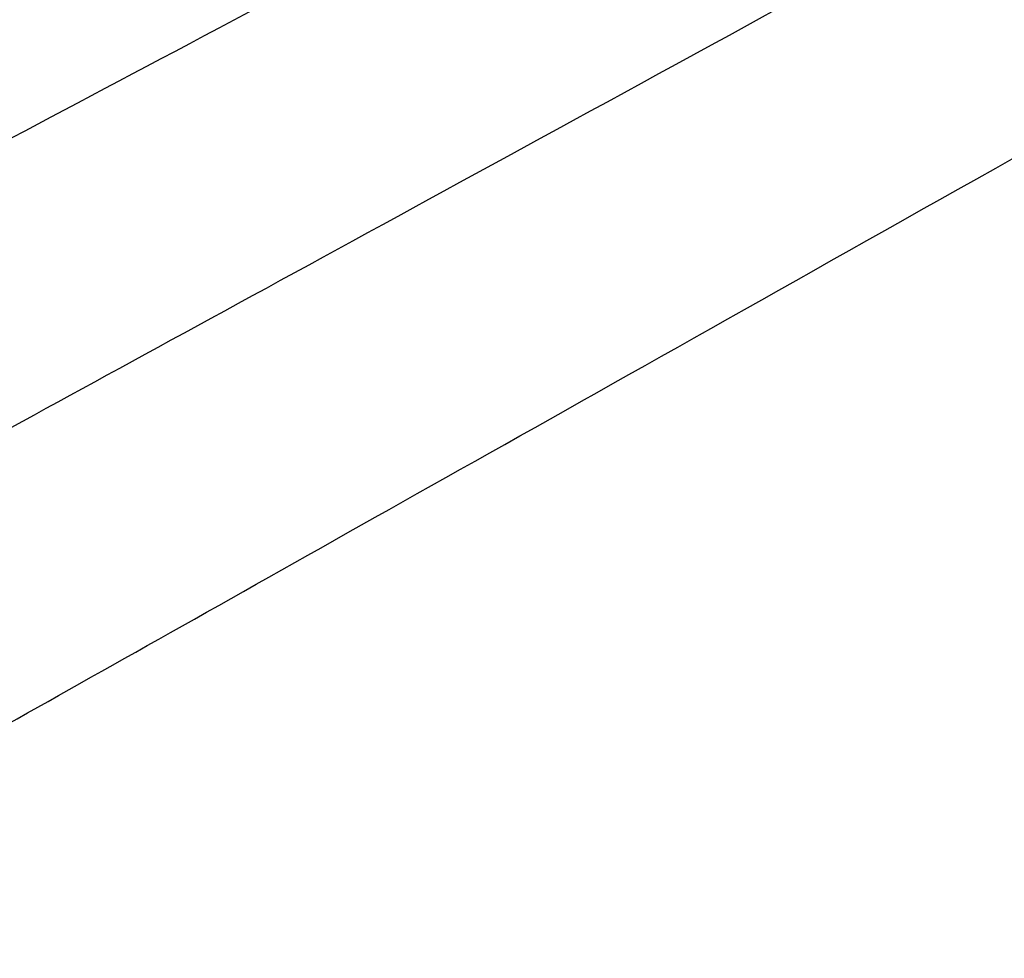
# Model space of a CAD drawing. Header units: millimetres. Extents: x -418 to 440, y -273 to 486.
# Tile 74 of 256: x -379.26 to -372.71, y -162.78 to -156.53. Entities that reach past the tile are written whole.
import ezdxf

# ---------------------------------------------------------------- set-up
doc = ezdxf.new("R2010")
doc.units = ezdxf.units.MM
doc.layers.add('mousse 2', color=7, linetype='Continuous', true_color=0x616161)

msp = doc.modelspace()

# ---------------------------------------------------------------- linework, layer by layer
at = {"layer": 'mousse 2'}
for points, weights in [([(-384.5238, -157.1354, 149.5434), (-375.9768, -152.8041, 40), (-277.891, -103.0974, 40)], [1, 0.737271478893, 1]), ([(-384.131, -157.9047, 149.5436), (-375.6109, -153.521, 40), (-277.8322, -103.2126, 40)], [1, 0.737270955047, 1]), ([(-383.3272, -159.4436, 149.544), (-374.8622, -154.9551, 40), (-277.7125, -103.4417, 40)], [1, 0.737269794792, 1]), ([(-382.4992, -160.9821, 149.5444), (-374.0911, -156.3887, 40), (-277.59, -103.6694, 40)], [1, 0.737268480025, 1]), ([(-381.648, -162.5173, 149.545), (-373.2984, -157.8192, 40), (-277.4647, -103.8954, 40)], [1, 0.737267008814, 1]), ([(-378.9824, -167.0535, 149.5468), (-370.8165, -162.0461, 40), (-277.0733, -104.5614, 40)], [1, 0.737261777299, 1]), ([(-377.1257, -169.9989, 149.5482), (-369.0875, -164.7909, 40), (-276.7992, -104.9961, 40)], [1, 0.737257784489, 1]), ([(-376.1663, -171.4597, 149.549), (-368.1941, -166.1525, 40), (-276.6563, -105.2137, 40)], [1, 0.737255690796, 1]), ([(-375.683, -172.1809, 149.5493), (-367.744, -166.8247, 40), (-276.5838, -105.3218, 40)], [1, 0.737254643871, 1]), ([(-375.1887, -172.9088, 149.5497), (-367.2837, -167.5031, 40), (-276.5107, -105.4295, 40)], [1, 0.737253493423, 1]), ([(-374.7118, -173.6017, 149.5502), (-366.8397, -168.1488, 40), (-276.441, -105.5308, 40)], [1, 0.737252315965, 1]), ([(-374.2321, -174.2899, 149.5506), (-366.3931, -168.7902, 40), (-276.3707, -105.6316, 40)], [1, 0.737251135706, 1]), ([(-373.7488, -174.9744, 149.551), (-365.9431, -169.4281, 40), (-276.2999, -105.732, 40)], [1, 0.737249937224, 1]), ([(-373.2628, -175.6543, 149.5514), (-365.4906, -170.0618, 40), (-276.2284, -105.832, 40)], [1, 0.73724873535, 1])]:
    msp.add_rational_spline(points, weights, degree=2, dxfattribs=at)

doc.saveas('drawing.dxf')
